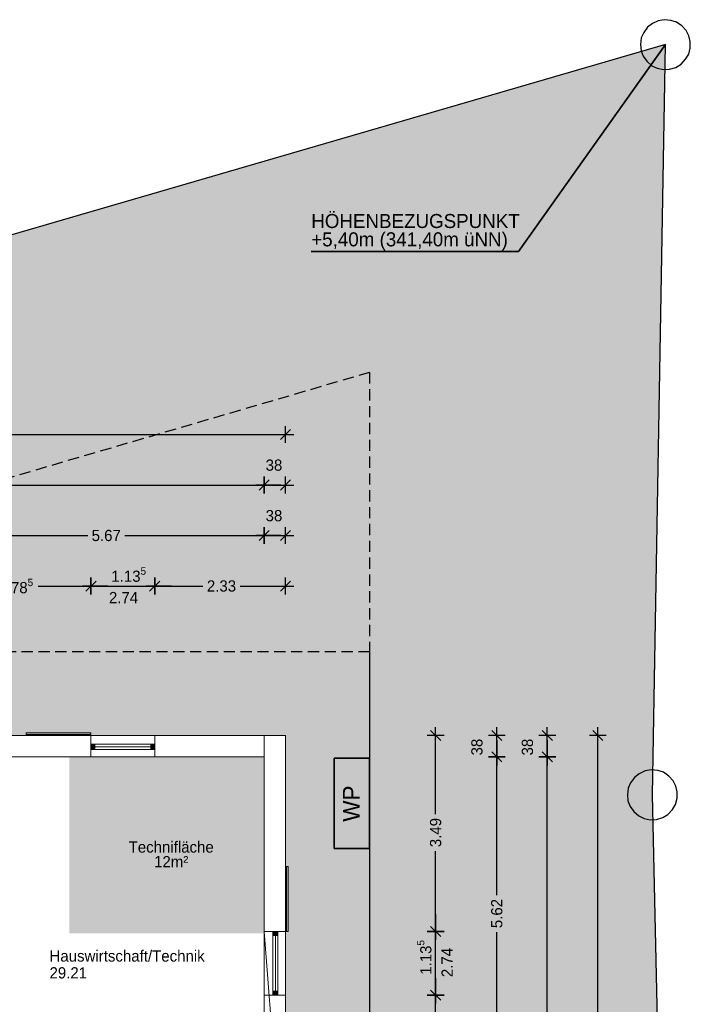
# Model space of a CAD drawing. Header units: metres. Extents: x 148.5 to 180.3, y 14.2 to 59.2.
# Tile 10 of 10: x 168.1 to 180, y 41.7 to 59.2. Entities that reach past the tile are written whole.
import ezdxf

# ---------------------------------------------------------------- set-up
doc = ezdxf.new("R2010")
doc.units = ezdxf.units.M
doc.header["$XCLIPFRAME"] = 2
doc.header["$PDMODE"] = 65
doc.linetypes.add('AUSGEZOGEN', pattern=[0])
doc.linetypes.add('VERDECKT2_S2', pattern=[0.27, 0.2, -0.07])
for name, color, linetype, lineweight in [('Allgemein01', 7, 'AUSGEZOGEN', 13), ('Allgemein03', 7, 'AUSGEZOGEN', 25), ('Design', 7, 'AUSGEZOGEN', 18), ('Fenster', 7, 'AUSGEZOGEN', 13), ('Fensterbank', 7, 'AUSGEZOGEN', 13), ('Möblierung', 7, 'AUSGEZOGEN', 13), ('Pfosten_ Stützen', 7, 'AUSGEZOGEN', 13), ('Standard', 7, 'AUSGEZOGEN', 25), ('Verschattung', 7, 'AUSGEZOGEN', 13), ('Wand Holz tragend', 7, 'AUSGEZOGEN', 13)]:
    doc.layers.add(name, color=color, linetype=linetype, lineweight=lineweight)
doc.styles.add('ARIAL', font='arial.ttf')
doc.styles.add('Posterama Text Light', font='txt')
doc.dimstyles.new('DIMSTYLE_10', dxfattribs={"dimtxt": 0.2, "dimasz": 0.3, "dimexe": 0, "dimexo": 1e-06, "dimgap": 0.1, "dimtad": 2, "dimdec": 3, "dimrnd": 0.005, "dimzin": 0, "dimdsep": 46, "dimtxsty": 'Posterama Text Light', "dimblk1": 'ALL_ML_STRICH', "dimblk2": 'ALL_ML_STRICH', "dimsah": 1, "dimcen": 0, "dimse1": 1, "dimse2": 1, "dimclrd": 7, "dimclre": 7, "dimclrt": 7, "dimadec": 0, "dimazin": 0, "dimtfac": 1, "dimtdec": 0, "dimtix": 1, "dimtmove": 2, "dimatfit": 3, "dimfxl": 0, "dimtzin": 0, "dimlwd": 0, "dimlwe": 25, "dimarcsym": 0})
doc.dimstyles.new('DIMSTYLE_2', dxfattribs={"dimtxt": 0.2, "dimasz": 0.3, "dimexe": 0, "dimexo": 1e-06, "dimgap": 0.1, "dimtad": 0, "dimdec": 3, "dimrnd": 0.005, "dimzin": 0, "dimdsep": 46, "dimtxsty": 'Posterama Text Light', "dimblk1": 'ALL_ML_STRICH', "dimblk2": 'ALL_ML_STRICH', "dimsah": 1, "dimcen": 0, "dimse1": 1, "dimse2": 1, "dimclrd": 7, "dimclre": 7, "dimclrt": 7, "dimadec": 0, "dimazin": 0, "dimtfac": 1, "dimtdec": 0, "dimtix": 1, "dimtmove": 2, "dimatfit": 3, "dimfxl": 0, "dimtzin": 0, "dimlwd": 0, "dimlwe": 25, "dimarcsym": 0})
doc.dimstyles.new('DIMSTYLE_3', dxfattribs={"dimtxt": 0.2, "dimasz": 0.3, "dimexe": 0, "dimexo": 1e-06, "dimgap": 0.1, "dimtad": 0, "dimdec": 3, "dimrnd": 0.005, "dimzin": 0, "dimdsep": 46, "dimtxsty": 'Posterama Text Light', "dimblk1": 'ALL_ML_STRICH', "dimblk2": 'ALL_ML_STRICH', "dimsah": 1, "dimcen": 0, "dimse1": 1, "dimse2": 1, "dimclrd": 7, "dimclre": 7, "dimclrt": 7, "dimadec": 0, "dimazin": 0, "dimtfac": 1, "dimtdec": 0, "dimtix": 1, "dimtmove": 2, "dimatfit": 3, "dimfxl": 0, "dimtzin": 0, "dimlwd": 0, "dimlwe": 25, "dimarcsym": 0})
doc.dimstyles.new('DIMSTYLE_4', dxfattribs={"dimtxt": 0.2, "dimasz": 0.3, "dimexe": 0, "dimexo": 1e-06, "dimgap": 0.1, "dimtad": 0, "dimrnd": 0.005, "dimzin": 0, "dimdsep": 46, "dimtxsty": 'Posterama Text Light', "dimblk1": 'ALL_ML_STRICH', "dimblk2": 'ALL_ML_STRICH', "dimsah": 1, "dimcen": 0, "dimse1": 1, "dimse2": 1, "dimclrd": 7, "dimclre": 7, "dimclrt": 7, "dimadec": 0, "dimazin": 0, "dimtfac": 1, "dimtdec": 0, "dimtix": 1, "dimtmove": 2, "dimatfit": 3, "dimfxl": 0, "dimtzin": 0, "dimlwd": 0, "dimlwe": 25, "dimarcsym": 0})
doc.dimstyles.new('DIMSTYLE_6', dxfattribs={"dimtxt": 0.2, "dimasz": 0.3, "dimexe": 0, "dimexo": 1e-06, "dimgap": 0.1, "dimtad": 0, "dimrnd": 0.005, "dimzin": 0, "dimdsep": 46, "dimtxsty": 'Posterama Text Light', "dimblk1": 'ALL_ML_STRICH', "dimblk2": 'ALL_ML_STRICH', "dimsah": 1, "dimcen": 0, "dimse1": 1, "dimse2": 1, "dimclrd": 7, "dimclre": 7, "dimclrt": 7, "dimadec": 0, "dimazin": 0, "dimtfac": 1, "dimtdec": 0, "dimtix": 1, "dimtmove": 2, "dimatfit": 3, "dimfxl": 0, "dimtzin": 0, "dimlwd": 0, "dimlwe": 25, "dimarcsym": 0})
doc.dimstyles.new('DIMSTYLE_7', dxfattribs={"dimtxt": 0.2, "dimasz": 0.3, "dimexe": 0, "dimexo": 1e-06, "dimgap": 0.1, "dimtad": 2, "dimdec": 1, "dimlfac": 100, "dimrnd": 0.5, "dimzin": 0, "dimdsep": 46, "dimtxsty": 'Posterama Text Light', "dimblk1": 'ALL_ML_STRICH', "dimblk2": 'ALL_ML_STRICH', "dimsah": 1, "dimcen": 0, "dimse1": 1, "dimse2": 1, "dimclrd": 7, "dimclre": 7, "dimclrt": 7, "dimadec": 0, "dimazin": 0, "dimtfac": 1, "dimtdec": 0, "dimtix": 1, "dimtmove": 2, "dimatfit": 3, "dimfxl": 0, "dimtvp": 1.2, "dimtzin": 0, "dimlwd": 0, "dimlwe": 25, "dimarcsym": 0})
picture_1 = doc.add_image_def('image2.jpg', size_in_pixel=(256, 256))

# ---------------------------------------------------------------- blocks, each defined once
blk = doc.blocks.new('ALL_ML_STRICH')
at = {"color": 0, "linetype": 'ByBlock', "lineweight": -2}
for p, q in [((-1, 0), (0.5, 0)), ((-0.3, -0.3), (0.3, 0.3)), ((0, -0.5), (0, 0.5))]:
    blk.add_line(p, q, dxfattribs=at)
blk = doc.blocks.new('*D6')
at = {"layer": 'DEFPOINTS', "color": 7, "linetype": 'AUSGEZOGEN', "lineweight": 25}
for p in [(172.798, 46.485), (172.798, 28.482), (178.363, 28.482)]:
    blk.add_point(p, dxfattribs=at)
at = {"layer": 'Standard', "color": 7, "linetype": 'AUSGEZOGEN', "lineweight": -2}
for p, q in [((178.363, 37.982), (178.363, 46.485)), ((178.363, 28.482), (178.363, 37.042))]:
    blk.add_line(p, q, dxfattribs=at)
at = {"layer": 'Standard', "color": 7, "linetype": 'AUSGEZOGEN', "lineweight": 25, "xscale": 0.3, "yscale": 0.3, "zscale": 0.3}
for p, rotation in [((178.363, 46.485), 90), ((178.363, 28.482), 270)]:
    blk.add_blockref('ALL_ML_STRICH', p, dxfattribs=dict(at, rotation=rotation))
at = {"layer": 'Standard', "color": 7, "linetype": 'AUSGEZOGEN', "lineweight": 25, "insert": (178.363, 37.512), "char_height": 0.2, "width": 1.2, "attachment_point": 5, "rotation": 90, "style": 'Posterama Text Light'}
blk.add_mtext('\\A1;{\\A1;{18.00\\H0.132000;\\S5^ ;}}', dxfattribs=at)
blk = doc.blocks.new('*D8')
at = {"layer": 'DEFPOINTS', "color": 7, "linetype": 'AUSGEZOGEN', "lineweight": 25}
for p in [(158.798, 51.849), (158.798, 46.485), (172.798, 46.485)]:
    blk.add_point(p, dxfattribs=at)
at = {"layer": 'Standard', "color": 7, "linetype": 'AUSGEZOGEN', "lineweight": -2}
for p, q in [((158.798, 51.849), (165.41, 51.849)), ((166.21, 51.849), (172.798, 51.849))]:
    blk.add_line(p, q, dxfattribs=at)
at = {"layer": 'Standard', "color": 7, "linetype": 'AUSGEZOGEN', "lineweight": 25, "xscale": 0.3, "yscale": 0.3, "zscale": 0.3, "rotation": 180}
blk.add_blockref('ALL_ML_STRICH', (158.798, 51.849), dxfattribs=at)
at = {"layer": 'Standard', "color": 7, "linetype": 'AUSGEZOGEN', "lineweight": 25, "xscale": 0.3, "yscale": 0.3, "zscale": 0.3}
blk.add_blockref('ALL_ML_STRICH', (172.798, 51.849), dxfattribs=at)
at = {"layer": 'Standard', "color": 7, "linetype": 'AUSGEZOGEN', "lineweight": 25, "insert": (165.81, 51.849), "char_height": 0.2, "width": 1, "attachment_point": 5, "style": 'Posterama Text Light'}
blk.add_mtext('\\A1;{\\A1;{14.00\\H0.132000;\\S^ ;}}', dxfattribs=at)
blk = doc.blocks.new('*D10')
at = {"layer": 'DEFPOINTS', "color": 7, "linetype": 'AUSGEZOGEN', "lineweight": 25}
for p in [(159.178, 50.949), (159.178, 46.105), (172.418, 46.105)]:
    blk.add_point(p, dxfattribs=at)
at = {"layer": 'Standard', "color": 7, "linetype": 'AUSGEZOGEN', "lineweight": -2}
for p, q in [((159.178, 50.949), (165.443, 50.949)), ((166.243, 50.949), (172.418, 50.949))]:
    blk.add_line(p, q, dxfattribs=at)
at = {"layer": 'Standard', "color": 7, "linetype": 'AUSGEZOGEN', "lineweight": 25, "xscale": 0.3, "yscale": 0.3, "zscale": 0.3, "rotation": 180}
blk.add_blockref('ALL_ML_STRICH', (159.178, 50.949), dxfattribs=at)
at = {"layer": 'Standard', "color": 7, "linetype": 'AUSGEZOGEN', "lineweight": 25, "xscale": 0.3, "yscale": 0.3, "zscale": 0.3}
blk.add_blockref('ALL_ML_STRICH', (172.418, 50.949), dxfattribs=at)
at = {"layer": 'Standard', "color": 7, "linetype": 'AUSGEZOGEN', "lineweight": 25, "insert": (165.843, 50.949), "char_height": 0.2, "width": 1, "attachment_point": 5, "style": 'Posterama Text Light'}
blk.add_mtext('\\A1;{\\A1;{13.24\\H0.132000;\\S^ ;}}', dxfattribs=at)
blk = doc.blocks.new('*D11')
at = {"layer": 'DEFPOINTS', "color": 7, "linetype": 'AUSGEZOGEN', "lineweight": 25}
for p in [(172.418, 50.949), (172.798, 46.485), (172.418, 46.105)]:
    blk.add_point(p, dxfattribs=at)
at = {"layer": 'Standard', "color": 7, "linetype": 'AUSGEZOGEN', "lineweight": -2}
blk.add_line((172.418, 50.949), (172.798, 50.949), dxfattribs=at)
at = {"layer": 'Standard', "color": 7, "linetype": 'AUSGEZOGEN', "lineweight": 25, "xscale": 0.3, "yscale": 0.3, "zscale": 0.3, "rotation": 180}
blk.add_blockref('ALL_ML_STRICH', (172.418, 50.949), dxfattribs=at)
at = {"layer": 'Standard', "color": 7, "linetype": 'AUSGEZOGEN', "lineweight": 25, "xscale": 0.3, "yscale": 0.3, "zscale": 0.3}
blk.add_blockref('ALL_ML_STRICH', (172.798, 50.949), dxfattribs=at)
at = {"layer": 'Standard', "color": 7, "linetype": 'AUSGEZOGEN', "lineweight": 25, "insert": (172.593, 51.302), "char_height": 0.2, "width": 0.8, "attachment_point": 5, "style": 'Posterama Text Light'}
blk.add_mtext('\\A1;{\\A1;{38\\H0.132000;\\S^ ;}}', dxfattribs=at)
blk = doc.blocks.new('*D19')
at = {"layer": 'DEFPOINTS', "color": 7, "linetype": 'AUSGEZOGEN', "lineweight": 25}
for p in [(166.548, 49.149), (166.548, 46.485), (169.333, 46.485)]:
    blk.add_point(p, dxfattribs=at)
at = {"layer": 'Standard', "color": 7, "linetype": 'AUSGEZOGEN', "lineweight": -2}
for p, q in [((166.548, 49.149), (167.593, 49.149)), ((168.393, 49.149), (169.333, 49.149))]:
    blk.add_line(p, q, dxfattribs=at)
at = {"layer": 'Standard', "color": 7, "linetype": 'AUSGEZOGEN', "lineweight": 25, "xscale": 0.3, "yscale": 0.3, "zscale": 0.3, "rotation": 180}
blk.add_blockref('ALL_ML_STRICH', (166.548, 49.149), dxfattribs=at)
at = {"layer": 'Standard', "color": 7, "linetype": 'AUSGEZOGEN', "lineweight": 25, "xscale": 0.3, "yscale": 0.3, "zscale": 0.3}
blk.add_blockref('ALL_ML_STRICH', (169.333, 49.149), dxfattribs=at)
at = {"layer": 'Standard', "color": 7, "linetype": 'AUSGEZOGEN', "lineweight": 25, "insert": (167.993, 49.149), "char_height": 0.2, "width": 1, "attachment_point": 5, "style": 'Posterama Text Light'}
blk.add_mtext('\\A1;{\\A1;{2.78\\H0.132000;\\S5^ ;}}', dxfattribs=at)
blk = doc.blocks.new('*D20')
at = {"layer": 'DEFPOINTS', "color": 7, "linetype": 'AUSGEZOGEN', "lineweight": 25}
for p in [(169.333, 49.149), (169.333, 46.485), (170.468, 46.485)]:
    blk.add_point(p, dxfattribs=at)
at = {"layer": 'Standard', "color": 7, "linetype": 'AUSGEZOGEN', "lineweight": -2}
blk.add_line((169.333, 49.149), (170.468, 49.149), dxfattribs=at)
at = {"layer": 'Standard', "color": 7, "linetype": 'AUSGEZOGEN', "lineweight": 25, "xscale": 0.3, "yscale": 0.3, "zscale": 0.3, "rotation": 180}
blk.add_blockref('ALL_ML_STRICH', (169.333, 49.149), dxfattribs=at)
at = {"layer": 'Standard', "color": 7, "linetype": 'AUSGEZOGEN', "lineweight": 25, "xscale": 0.3, "yscale": 0.3, "zscale": 0.3}
blk.add_blockref('ALL_ML_STRICH', (170.468, 49.149), dxfattribs=at)
at = {"layer": 'Standard', "color": 7, "linetype": 'AUSGEZOGEN', "lineweight": 25, "insert": (170.005, 49.352), "char_height": 0.2, "width": 1, "attachment_point": 5, "style": 'Posterama Text Light'}
blk.add_mtext('\\A1;{\\A1;{1.13\\H0.132000;\\S5^ ;}}', dxfattribs=at)
at = {"layer": 'Standard', "color": 7, "linetype": 'AUSGEZOGEN', "lineweight": 25, "insert": (169.653, 49.044), "char_height": 0.2, "width": 0.01, "attachment_point": 1, "line_spacing_factor": 0.60241, "style": 'Posterama Text Light'}
blk.add_mtext('\\A1;{2.74\\H0.132000;\\S^ ;}', dxfattribs=at)
blk = doc.blocks.new('*D21')
at = {"layer": 'DEFPOINTS', "color": 7, "linetype": 'AUSGEZOGEN', "lineweight": 25}
for p in [(170.468, 49.149), (170.468, 46.485), (172.798, 46.485)]:
    blk.add_point(p, dxfattribs=at)
at = {"layer": 'Standard', "color": 7, "linetype": 'AUSGEZOGEN', "lineweight": -2}
for p, q in [((170.468, 49.149), (171.328, 49.149)), ((171.988, 49.149), (172.798, 49.149))]:
    blk.add_line(p, q, dxfattribs=at)
at = {"layer": 'Standard', "color": 7, "linetype": 'AUSGEZOGEN', "lineweight": 25, "xscale": 0.3, "yscale": 0.3, "zscale": 0.3, "rotation": 180}
blk.add_blockref('ALL_ML_STRICH', (170.468, 49.149), dxfattribs=at)
at = {"layer": 'Standard', "color": 7, "linetype": 'AUSGEZOGEN', "lineweight": 25, "xscale": 0.3, "yscale": 0.3, "zscale": 0.3}
blk.add_blockref('ALL_ML_STRICH', (172.798, 49.149), dxfattribs=at)
at = {"layer": 'Standard', "color": 7, "linetype": 'AUSGEZOGEN', "lineweight": 25, "insert": (171.658, 49.149), "char_height": 0.2, "width": 0.8, "attachment_point": 5, "style": 'Posterama Text Light'}
blk.add_mtext('\\A1;{\\A1;{2.33\\H0.132000;\\S^ ;}}', dxfattribs=at)
blk = doc.blocks.new('*D23')
at = {"layer": 'DEFPOINTS', "color": 7, "linetype": 'AUSGEZOGEN', "lineweight": 25}
for p in [(172.418, 46.105), (172.418, 28.862), (177.463, 28.862)]:
    blk.add_point(p, dxfattribs=at)
at = {"layer": 'Standard', "color": 7, "linetype": 'AUSGEZOGEN', "lineweight": -2}
for p, q in [((177.463, 38.032), (177.463, 46.105)), ((177.463, 28.862), (177.463, 37.092))]:
    blk.add_line(p, q, dxfattribs=at)
at = {"layer": 'Standard', "color": 7, "linetype": 'AUSGEZOGEN', "lineweight": 25, "xscale": 0.3, "yscale": 0.3, "zscale": 0.3}
for p, rotation in [((177.463, 46.105), 90), ((177.463, 28.862), 270)]:
    blk.add_blockref('ALL_ML_STRICH', p, dxfattribs=dict(at, rotation=rotation))
at = {"layer": 'Standard', "color": 7, "linetype": 'AUSGEZOGEN', "lineweight": 25, "insert": (177.463, 37.562), "char_height": 0.2, "width": 1.2, "attachment_point": 5, "rotation": 90, "style": 'Posterama Text Light'}
blk.add_mtext('\\A1;{\\A1;{17.24\\H0.132000;\\S5^ ;}}', dxfattribs=at)
blk = doc.blocks.new('*D24')
at = {"layer": 'DEFPOINTS', "color": 7, "linetype": 'AUSGEZOGEN', "lineweight": 25}
for p in [(172.798, 46.485), (172.418, 46.105), (177.463, 46.105)]:
    blk.add_point(p, dxfattribs=at)
at = {"layer": 'Standard', "color": 7, "linetype": 'AUSGEZOGEN', "lineweight": -2}
blk.add_line((177.463, 46.105), (177.463, 46.485), dxfattribs=at)
at = {"layer": 'Standard', "color": 7, "linetype": 'AUSGEZOGEN', "lineweight": 25, "xscale": 0.3, "yscale": 0.3, "zscale": 0.3}
for p, rotation in [((177.463, 46.485), 90), ((177.463, 46.105), 270)]:
    blk.add_blockref('ALL_ML_STRICH', p, dxfattribs=dict(at, rotation=rotation))
at = {"layer": 'Standard', "color": 7, "linetype": 'AUSGEZOGEN', "lineweight": 25, "insert": (177.11, 46.28), "char_height": 0.2, "width": 0.8, "attachment_point": 5, "rotation": 90, "style": 'Posterama Text Light'}
blk.add_mtext('\\A1;{\\A1;{38\\H0.132000;\\S^ ;}}', dxfattribs=at)
blk = doc.blocks.new('*D46')
at = {"layer": 'DEFPOINTS', "color": 7, "linetype": 'AUSGEZOGEN', "lineweight": 25}
for p in [(172.798, 41.862), (172.798, 38.194), (175.474, 38.194)]:
    blk.add_point(p, dxfattribs=at)
at = {"layer": 'Standard', "color": 7, "linetype": 'AUSGEZOGEN', "lineweight": -2}
for p, q in [((175.474, 40.462), (175.474, 41.862)), ((175.474, 38.194), (175.474, 39.662))]:
    blk.add_line(p, q, dxfattribs=at)
at = {"layer": 'Standard', "color": 7, "linetype": 'AUSGEZOGEN', "lineweight": 25, "xscale": 0.3, "yscale": 0.3, "zscale": 0.3}
for p, rotation in [((175.474, 41.862), 90), ((175.474, 38.194), 270)]:
    blk.add_blockref('ALL_ML_STRICH', p, dxfattribs=dict(at, rotation=rotation))
at = {"layer": 'Standard', "color": 7, "linetype": 'AUSGEZOGEN', "lineweight": 25, "insert": (175.474, 40.062), "char_height": 0.2, "width": 1, "attachment_point": 5, "rotation": 90, "style": 'Posterama Text Light'}
blk.add_mtext('\\A1;{\\A1;{3.66\\H0.132000;\\S5^ ;}}', dxfattribs=at)
blk = doc.blocks.new('*D47')
at = {"layer": 'DEFPOINTS', "color": 7, "linetype": 'AUSGEZOGEN', "lineweight": 25}
for p in [(172.798, 42.997), (172.798, 41.862), (175.474, 41.862)]:
    blk.add_point(p, dxfattribs=at)
at = {"layer": 'Standard', "color": 7, "linetype": 'AUSGEZOGEN', "lineweight": -2}
blk.add_line((175.474, 41.862), (175.474, 42.997), dxfattribs=at)
at = {"layer": 'Standard', "color": 7, "linetype": 'AUSGEZOGEN', "lineweight": 25, "xscale": 0.3, "yscale": 0.3, "zscale": 0.3}
for p, rotation in [((175.474, 42.997), 90), ((175.474, 41.862), 270)]:
    blk.add_blockref('ALL_ML_STRICH', p, dxfattribs=dict(at, rotation=rotation))
at = {"layer": 'Standard', "color": 7, "linetype": 'AUSGEZOGEN', "lineweight": 25, "insert": (175.271, 42.534), "char_height": 0.2, "width": 1, "attachment_point": 5, "rotation": 90, "style": 'Posterama Text Light'}
blk.add_mtext('\\A1;{\\A1;{1.13\\H0.132000;\\S5^ ;}}', dxfattribs=at)
at = {"layer": 'Standard', "color": 7, "linetype": 'AUSGEZOGEN', "lineweight": 25, "insert": (175.578, 42.182), "char_height": 0.2, "width": 0.01, "attachment_point": 1, "rotation": 90, "line_spacing_factor": 0.60241, "style": 'Posterama Text Light'}
blk.add_mtext('\\A1;{2.74\\H0.132000;\\S^ ;}', dxfattribs=at)
blk = doc.blocks.new('*D48')
at = {"layer": 'DEFPOINTS', "color": 7, "linetype": 'AUSGEZOGEN', "lineweight": 25}
for p in [(172.798, 46.485), (172.798, 42.997), (175.474, 42.997)]:
    blk.add_point(p, dxfattribs=at)
at = {"layer": 'Standard', "color": 7, "linetype": 'AUSGEZOGEN', "lineweight": -2}
for p, q in [((175.474, 45.087), (175.474, 46.485)), ((175.474, 42.997), (175.474, 44.427))]:
    blk.add_line(p, q, dxfattribs=at)
at = {"layer": 'Standard', "color": 7, "linetype": 'AUSGEZOGEN', "lineweight": 25, "xscale": 0.3, "yscale": 0.3, "zscale": 0.3}
for p, rotation in [((175.474, 46.485), 90), ((175.474, 42.997), 270)]:
    blk.add_blockref('ALL_ML_STRICH', p, dxfattribs=dict(at, rotation=rotation))
at = {"layer": 'Standard', "color": 7, "linetype": 'AUSGEZOGEN', "lineweight": 25, "insert": (175.474, 44.757), "char_height": 0.2, "width": 0.8, "attachment_point": 5, "rotation": 90, "style": 'Posterama Text Light'}
blk.add_mtext('\\A1;{\\A1;{3.49\\H0.132000;\\S^ ;}}', dxfattribs=at)
blk = doc.blocks.new('*D64')
at = {"layer": 'DEFPOINTS', "color": 7, "linetype": 'AUSGEZOGEN', "lineweight": 25}
for p in [(172.418, 46.105), (172.418, 40.485), (176.563, 40.485)]:
    blk.add_point(p, dxfattribs=at)
at = {"layer": 'Standard', "color": 7, "linetype": 'AUSGEZOGEN', "lineweight": -2}
for p, q in [((176.563, 43.645), (176.563, 46.105)), ((176.563, 40.485), (176.563, 42.985))]:
    blk.add_line(p, q, dxfattribs=at)
at = {"layer": 'Standard', "color": 7, "linetype": 'AUSGEZOGEN', "lineweight": 25, "xscale": 0.3, "yscale": 0.3, "zscale": 0.3}
for p, rotation in [((176.563, 46.105), 90), ((176.563, 40.485), 270)]:
    blk.add_blockref('ALL_ML_STRICH', p, dxfattribs=dict(at, rotation=rotation))
at = {"layer": 'Standard', "color": 7, "linetype": 'AUSGEZOGEN', "lineweight": 25, "insert": (176.563, 43.315), "char_height": 0.2, "width": 0.8, "attachment_point": 5, "rotation": 90, "style": 'Posterama Text Light'}
blk.add_mtext('\\A1;{\\A1;{5.62\\H0.132000;\\S^ ;}}', dxfattribs=at)
blk = doc.blocks.new('*D65')
at = {"layer": 'DEFPOINTS', "color": 7, "linetype": 'AUSGEZOGEN', "lineweight": 25}
for p in [(172.798, 46.485), (172.418, 46.105), (176.563, 46.105)]:
    blk.add_point(p, dxfattribs=at)
at = {"layer": 'Standard', "color": 7, "linetype": 'AUSGEZOGEN', "lineweight": -2}
blk.add_line((176.563, 46.105), (176.563, 46.485), dxfattribs=at)
at = {"layer": 'Standard', "color": 7, "linetype": 'AUSGEZOGEN', "lineweight": 25, "xscale": 0.3, "yscale": 0.3, "zscale": 0.3}
for p, rotation in [((176.563, 46.485), 90), ((176.563, 46.105), 270)]:
    blk.add_blockref('ALL_ML_STRICH', p, dxfattribs=dict(at, rotation=rotation))
at = {"layer": 'Standard', "color": 7, "linetype": 'AUSGEZOGEN', "lineweight": 25, "insert": (176.21, 46.28), "char_height": 0.2, "width": 0.8, "attachment_point": 5, "rotation": 90, "style": 'Posterama Text Light'}
blk.add_mtext('\\A1;{\\A1;{38\\H0.132000;\\S^ ;}}', dxfattribs=at)
blk = doc.blocks.new('*D78')
at = {"layer": 'DEFPOINTS', "color": 7, "linetype": 'AUSGEZOGEN', "lineweight": 25}
for p in [(166.748, 50.049), (166.748, 46.105), (172.418, 46.105)]:
    blk.add_point(p, dxfattribs=at)
at = {"layer": 'Standard', "color": 7, "linetype": 'AUSGEZOGEN', "lineweight": -2}
for p, q in [((166.748, 50.049), (169.275, 50.049)), ((169.935, 50.049), (172.418, 50.049))]:
    blk.add_line(p, q, dxfattribs=at)
at = {"layer": 'Standard', "color": 7, "linetype": 'AUSGEZOGEN', "lineweight": 25, "xscale": 0.3, "yscale": 0.3, "zscale": 0.3, "rotation": 180}
blk.add_blockref('ALL_ML_STRICH', (166.748, 50.049), dxfattribs=at)
at = {"layer": 'Standard', "color": 7, "linetype": 'AUSGEZOGEN', "lineweight": 25, "xscale": 0.3, "yscale": 0.3, "zscale": 0.3}
blk.add_blockref('ALL_ML_STRICH', (172.418, 50.049), dxfattribs=at)
at = {"layer": 'Standard', "color": 7, "linetype": 'AUSGEZOGEN', "lineweight": 25, "insert": (169.605, 50.049), "char_height": 0.2, "width": 0.8, "attachment_point": 5, "style": 'Posterama Text Light'}
blk.add_mtext('\\A1;{\\A1;{5.67\\H0.132000;\\S^ ;}}', dxfattribs=at)
blk = doc.blocks.new('*D79')
at = {"layer": 'DEFPOINTS', "color": 7, "linetype": 'AUSGEZOGEN', "lineweight": 25}
for p in [(172.418, 50.049), (172.798, 46.485), (172.418, 46.105)]:
    blk.add_point(p, dxfattribs=at)
at = {"layer": 'Standard', "color": 7, "linetype": 'AUSGEZOGEN', "lineweight": -2}
blk.add_line((172.418, 50.049), (172.798, 50.049), dxfattribs=at)
at = {"layer": 'Standard', "color": 7, "linetype": 'AUSGEZOGEN', "lineweight": 25, "xscale": 0.3, "yscale": 0.3, "zscale": 0.3, "rotation": 180}
blk.add_blockref('ALL_ML_STRICH', (172.418, 50.049), dxfattribs=at)
at = {"layer": 'Standard', "color": 7, "linetype": 'AUSGEZOGEN', "lineweight": 25, "xscale": 0.3, "yscale": 0.3, "zscale": 0.3}
blk.add_blockref('ALL_ML_STRICH', (172.798, 50.049), dxfattribs=at)
at = {"layer": 'Standard', "color": 7, "linetype": 'AUSGEZOGEN', "lineweight": 25, "insert": (172.593, 50.402), "char_height": 0.2, "width": 0.8, "attachment_point": 5, "style": 'Posterama Text Light'}
blk.add_mtext('\\A1;{\\A1;{38\\H0.132000;\\S^ ;}}', dxfattribs=at)

msp = doc.modelspace()

# ---------------------------------------------------------------- hatches: boundary and pattern name
at = {"layer": 'Design', "linetype": 'AUSGEZOGEN', "lineweight": 25}
msp.add_hatch(color=254, dxfattribs=at).paths.add_polyline_path([(172.4178, 46.1048), (168.9463, 46.1048), (168.9463, 42.9648), (172.4178, 42.9648)])
at = {"layer": 'Design', "linetype": 'AUSGEZOGEN', "lineweight": 35}
msp.add_hatch(color=253, dxfattribs=at).paths.add_polyline_path([(173.6638, 44.4759), (174.2978, 44.4759), (174.2978, 46.0835), (173.6638, 46.0835)])
at = {"layer": 'Fenster'}
for points in [[(169.4028, 46.3298), (169.3328, 46.3298), (169.3328, 46.2378), (169.4028, 46.2378)], [(170.4678, 46.3298), (170.3978, 46.3298), (170.3978, 46.2378), (170.4678, 46.2378)], [(172.5728, 42.9967), (172.5728, 42.9267), (172.6648, 42.9267), (172.6648, 42.9967)], [(172.5728, 41.9317), (172.5728, 41.8617), (172.6648, 41.8617), (172.6648, 41.9317)]]:
    msp.add_hatch(color=9, dxfattribs=at).paths.add_polyline_path(points, flags=0)
at = {"layer": 'Standard', "linetype": 'AUSGEZOGEN', "lineweight": 25}
for points in [[(179.1705, 58.5872), (179.2375, 58.4994), (179.3244, 58.419), (179.4198, 58.3759), (179.5313, 58.35), (179.5601, 58.352), (179.5678, 58.7935), (179.1397, 58.669)], [(165.7978, 46.4848), (172.7978, 46.4848), (172.7978, 36.0972), (174.2978, 36.0972), (174.2978, 47.9848), (165.7978, 47.9848)], [(179.3143, 45.8729), (179.2078, 45.8553), (179.1026, 45.8044), (179.0147, 45.7373), (178.948, 45.6443), (178.9048, 45.5489), (178.8926, 45.4312), (178.9002, 45.321), (178.9376, 45.2219), (179.0046, 45.1341), (179.0914, 45.0537), (179.1869, 45.0106), (179.2984, 44.9847), (179.3446, 44.9879), (179.3348, 45.4282), (179.3425, 45.8699)]]:
    msp.add_hatch(color=254, dxfattribs=at).paths.add_polyline_path(points)
h = msp.add_hatch(color=254, dxfattribs=at)
h.paths.add_polyline_path([(179.4043, 23.0387), (179.4475, 23.1341), (179.5142, 23.2271), (179.602, 23.2942), (179.7072, 23.3451), (179.8244, 23.3644), (179.3446, 44.9879), (179.2984, 44.9847), (179.1869, 45.0106), (179.0914, 45.0537), (179.0046, 45.1341), (178.9376, 45.2219), (178.9002, 45.321), (178.8926, 45.4312), (178.9048, 45.5489), (178.948, 45.6443), (179.0147, 45.7373), (179.1026, 45.8044), (179.2078, 45.8553), (179.3427, 45.8775), (179.5599, 58.3434), (179.4198, 58.3759), (179.3244, 58.419), (179.2375, 58.4994), (179.1705, 58.5872), (179.1397, 58.669), (150.1298, 50.2292), (150.1483, 50.1596), (150.146, 50.0456), (150.1202, 49.9341), (150.0634, 49.8448), (149.983, 49.758), (149.8915, 49.7009), (149.7788, 49.6697), (149.7254, 49.666), (150.4396, 34.3228), (150.5574, 34.3106), (150.6591, 34.2811), (150.7521, 34.2143), (150.829, 34.1302), (150.8762, 34.0349), (150.9036, 33.9322), (150.9014, 33.8182), (150.8755, 33.7067), (150.8187, 33.6174), (150.7383, 33.5306), (150.6468, 33.4735), (150.5341, 33.4423), (150.4811, 33.4386), (151.3483, 15.0772), (151.4664, 15.0649), (151.568, 15.0354), (151.661, 14.9686), (151.738, 14.8845), (151.8007, 14.758), (179.401, 22.7919), (179.3921, 22.921)])
h.paths.add_polyline_path([(156.4808, 44.9441), (157.2978, 44.9441), (157.2978, 47.9848), (174.2978, 47.9848), (174.2978, 26.9819), (170.4678, 26.9819), (170.4678, 23.1569), (156.4808, 23.1569)], flags=16)

# ---------------------------------------------------------------- linework, layer by layer
at = {"layer": 'Allgemein01', "color": 5, "linetype": 'VERDECKT2_S2', "lineweight": 25}
msp.add_line((174.2978, 52.9559), (155.3455, 47.4082), dxfattribs=at)
at = {"layer": 'Allgemein01', "color": 52, "linetype": 'AUSGEZOGEN', "lineweight": 13}
msp.add_line((172.4178, 28.8619), (172.4178, 46.1048), dxfattribs=at)
at = {"layer": 'Allgemein01', "color": 7, "linetype": 'VERDECKT2_S2', "lineweight": 25}
msp.add_lwpolyline([(157.2978, 47.9848), (174.2978, 47.9848), (174.2978, 26.9819), (157.2978, 26.9819), (157.2978, 47.9848)], close=True, dxfattribs=at)
at = {"layer": 'Allgemein03', "color": 7, "linetype": 'AUSGEZOGEN', "lineweight": 35}
for p, q in [((173.6638, 46.0835), (174.2978, 46.0835)), ((173.6638, 44.4759), (173.6638, 46.0835)), ((174.2978, 46.0835), (174.2978, 44.4759)), ((174.2978, 44.4759), (173.6638, 44.4759))]:
    msp.add_line(p, q, dxfattribs=at)
at = {"layer": 'Fenster'}
for points in [[(169.4028, 46.3298), (169.3328, 46.3298), (169.3328, 46.2378), (169.4028, 46.2378), (169.4028, 46.3298)], [(170.3978, 46.3298), (169.4028, 46.3298), (169.4028, 46.2378), (170.3978, 46.2378), (170.3978, 46.3298)], [(170.4678, 46.3298), (170.3978, 46.3298), (170.3978, 46.2378), (170.4678, 46.2378), (170.4678, 46.3298)], [(172.5728, 42.9967), (172.5728, 42.9267), (172.6648, 42.9267), (172.6648, 42.9967), (172.5728, 42.9967)], [(172.5728, 42.9267), (172.5728, 41.9317), (172.6648, 41.9317), (172.6648, 42.9267), (172.5728, 42.9267)], [(172.5728, 41.9317), (172.5728, 41.8617), (172.6648, 41.8617), (172.6648, 41.9317), (172.5728, 41.9317)]]:
    msp.add_lwpolyline(points, close=True, dxfattribs=at)
for points in [[(170.3978, 46.2838, 0.07), (169.4028, 46.2838, 0.07), (169.4028, 46.2838, 2.67), (170.3978, 46.2838, 2.67)], [(172.6188, 42.9267, 0.07), (172.6188, 41.9317, 0.07), (172.6188, 41.9317, 2.67), (172.6188, 42.9267, 2.67)]]:
    msp.add_3dface(points, dxfattribs=at)
at = {"layer": 'Fensterbank', "color": 7, "linetype": 'AUSGEZOGEN', "lineweight": 18}
for p, q in [((170.4678, 46.4848), (169.3328, 46.4848)), ((170.4678, 46.1048), (169.3328, 46.1048)), ((172.7978, 41.8617), (172.7978, 42.9967)), ((172.7978, 41.8617), (172.7978, 42.9967))]:
    msp.add_line(p, q, dxfattribs=at)
at = {"layer": 'Möblierung', "color": 5, "linetype": 'VERDECKT2_S2', "lineweight": 25}
msp.add_line((174.2978, 52.9559), (174.2978, 23.1195), dxfattribs=at)
at = {"layer": 'Pfosten_ Stützen', "color": 7, "linetype": 'AUSGEZOGEN', "lineweight": 35}
msp.add_lwpolyline([(173.2576, 55.1101), (176.9493, 55.1101), (179.5678, 58.7935)], dxfattribs=at)
at = {"layer": 'Standard', "color": 7, "linetype": 'AUSGEZOGEN', "lineweight": 25}
for points in [[(179.9837, 58.9503), (179.9364, 59.0456), (179.8595, 59.1297), (179.7665, 59.1964), (179.6649, 59.226), (179.5472, 59.2382), (179.4407, 59.2206), (179.3355, 59.1697), (179.2477, 59.1027), (179.1809, 59.0096), (179.1377, 58.9142), (179.1256, 58.7965), (179.1332, 58.6863), (179.1705, 58.5872), (179.2375, 58.4994), (179.3244, 58.419), (179.4198, 58.3759), (179.5313, 58.35), (179.6416, 58.3576), (179.7542, 58.3888), (179.8458, 58.4459), (179.9262, 58.5328), (179.983, 58.622), (180.0088, 58.7336), (180.0111, 58.8475), (179.9837, 58.9503)], [(179.7507, 45.585), (179.7035, 45.6803), (179.6266, 45.7644), (179.5336, 45.8311), (179.432, 45.8607), (179.3143, 45.8729), (179.2078, 45.8553), (179.1026, 45.8044), (179.0147, 45.7373), (178.948, 45.6443), (178.9048, 45.5489), (178.8926, 45.4312), (178.9002, 45.321), (178.9376, 45.2219), (179.0046, 45.1341), (179.0914, 45.0537), (179.1869, 45.0106), (179.2984, 44.9847), (179.4086, 44.9923), (179.5213, 45.0235), (179.6129, 45.0806), (179.6932, 45.1675), (179.7501, 45.2567), (179.7759, 45.3683), (179.7782, 45.4822), (179.7507, 45.585)]]:
    msp.add_lwpolyline(points, close=True, dxfattribs=at)
msp.add_lwpolyline([(179.8343, 22.918), (179.3348, 45.4282), (179.5678, 58.7935), (149.705, 50.1056)], dxfattribs=at)
at = {"layer": 'Verschattung'}
for points in [[(168.1778, 46.5348), (169.3328, 46.5348), (169.3328, 46.5048), (168.1778, 46.5048), (168.1778, 46.5348)], [(172.8478, 44.1517), (172.8478, 42.9967), (172.8178, 42.9967), (172.8178, 44.1517), (172.8478, 44.1517)]]:
    msp.add_lwpolyline(points, close=True, dxfattribs=at)

# ---------------------------------------------------------------- texts
at = {"layer": 'Pfosten_ Stützen', "color": 1, "linetype": 'AUSGEZOGEN', "lineweight": 35, "insert": (173.2576, 55.7768), "char_height": 0.25, "width": 3.810546, "attachment_point": 1, "line_spacing_factor": 0.783133, "style": 'ARIAL'}
msp.add_mtext('\\A1;{\\fPosterama Text Light|i0|b0;\\H0.250000;\\W1.000000;\\C1;HÖHENBEZUGSPUNKT}\\P{\\fPosterama Text Light|i0|b0;\\H0.250000;\\W1.000000;\\C7;+5,40m (341,40m üNN)}\\P', dxfattribs=at)
at = {"layer": 'Pfosten_ Stützen', "color": 7, "linetype": 'AUSGEZOGEN', "lineweight": 35, "insert": (174.1223, 45.2733), "char_height": 0.3, "width": 0.815, "attachment_point": 8, "rotation": 90, "style": 'Posterama Text Light'}
msp.add_mtext('\\A1;{\\fPosterama Text Light|i0|b0;\\H0.300000;\\W1.000000;\\C7;WP}\\P', dxfattribs=at)
at = {"layer": 'Pfosten_ Stützen', "color": 7, "linetype": 'AUSGEZOGEN', "lineweight": 25, "insert": (170.762, 44.6004), "char_height": 0.2, "width": 1.743431, "attachment_point": 2, "line_spacing_factor": 0.783133, "style": 'ARIAL'}
msp.add_mtext('\\A1;{\\fPosterama Text Light|i0|b0;\\H0.200000;\\W1.000000;\\C7;Technifläche}\\P{\\fPosterama Text Light|i0|b0;\\H0.200000;\\W1.000000;\\C7;12m²}\\P', dxfattribs=at)
at = {"layer": 'Wand Holz tragend', "color": 7, "linetype": 'AUSGEZOGEN', "lineweight": 25, "char_height": 0.2, "attachment_point": 1}
for s, insert, width, style in [('}\\P', (169.3998, 43.9507), 0.068443, 'ARIAL'), ('\\A1;{\\fPosterama Text Light|i0|b0;\\H0.200000;\\W1.000000;\\C7;Hauswirtschaft/Technik}\\P', (168.594, 42.6593), 3.11, 'Posterama Text Light'), ('\\A1;{\\fPosterama Text Light|i0|b0;\\H0.200000;\\W1.000000;\\C7;29.21}\\P', (168.594, 42.359), 0.706667, 'Posterama Text Light')]:
    msp.add_mtext(s, dxfattribs=dict(at, insert=insert, width=width, style=style))

# ---------------------------------------------------------------- dimensions: what is measured, and where the dimension line sits
at = {"layer": 'Standard', "color": 7, "linetype": 'AUSGEZOGEN', "lineweight": 25}
for base, p1, p2, dimstyle, picture, middle in [((172.7978, 51.8487), (158.7978, 46.4848), (172.7978, 46.4848), 'DIMSTYLE_4', '*D8', (165.8096, 51.8487)), ((172.7978, 50.9487), (172.4178, 46.1048), (172.7978, 46.4848), 'DIMSTYLE_7', '*D11', (172.5932, 51.3015)), ((172.4178, 50.9487), (159.1778, 46.1048), (172.4178, 46.1048), 'DIMSTYLE_6', '*D10', (165.8434, 50.9487)), ((172.7978, 50.0487), (172.4178, 46.1048), (172.7978, 46.4848), 'DIMSTYLE_7', '*D79', (172.5932, 50.4015)), ((172.4178, 50.0487), (166.7478, 46.1048), (172.4178, 46.1048), 'DIMSTYLE_6', '*D78', (169.6047, 50.0487)), ((169.3328, 49.1487), (166.5478, 46.4848), (169.3328, 46.4848), 'DIMSTYLE_3', '*D19', (167.9935, 49.1487)), ((172.7978, 49.1487), (170.4678, 46.4848), (172.7978, 46.4848), 'DIMSTYLE_6', '*D21', (171.6577, 49.1487))]:
    dim = msp.add_linear_dim(base=base, p1=p1, p2=p2, dimstyle=dimstyle, override={"dimpost": '<>', "dimclrd": 7, "dimclre": 7, "dimclrt": 7, "dimlwd": 0, "dimlwe": 25}, dxfattribs=at)
    dim.commit()
    dim.dimension.update_dxf_attribs({"geometry": picture, "text_midpoint": middle, "dimtype": 160})
dim = msp.add_linear_dim(base=(170.4678, 49.1487), p1=(169.3328, 46.4848), p2=(170.4678, 46.4848), text='<>\\X\\A1;{2.74\\H0.132000;\\S^ ;}', dimstyle='DIMSTYLE_10', override={"dimpost": '<>', "dimclrd": 7, "dimclre": 7, "dimclrt": 7, "dimlwd": 0, "dimlwe": 25}, dxfattribs=at)
dim.commit()
dim.dimension.update_dxf_attribs({"geometry": '*D20', "text_midpoint": (170.0049, 49.3515), "dimtype": 160})
for base, p1, p2, dimstyle, picture, middle in [((177.4632, 46.4848), (172.4178, 46.1048), (172.7978, 46.4848), 'DIMSTYLE_7', '*D24', (177.1104, 46.2803)), ((176.5632, 46.4848), (172.4178, 46.1048), (172.7978, 46.4848), 'DIMSTYLE_7', '*D65', (176.2104, 46.2803)), ((178.3632, 46.4848), (172.7978, 28.4819), (172.7978, 46.4848), 'DIMSTYLE_2', '*D6', (178.3632, 37.5121)), ((175.4738, 46.4848), (172.7978, 42.9967), (172.7978, 46.4848), 'DIMSTYLE_6', '*D48', (175.4738, 44.7574)), ((177.4632, 46.1048), (172.4178, 28.8619), (172.4178, 46.1048), 'DIMSTYLE_3', '*D23', (177.4632, 37.5615)), ((176.5632, 46.1048), (172.4178, 40.4848), (172.4178, 46.1048), 'DIMSTYLE_6', '*D64', (176.5632, 43.3155)), ((175.4738, 41.8617), (172.7978, 38.1944), (172.7978, 41.8617), 'DIMSTYLE_3', '*D46', (175.4738, 40.0623))]:
    dim = msp.add_linear_dim(base=base, p1=p1, p2=p2, angle=90, dimstyle=dimstyle, override={"dimpost": '<>', "dimclrd": 7, "dimclre": 7, "dimclrt": 7, "dimlwd": 0, "dimlwe": 25}, dxfattribs=at)
    dim.commit()
    dim.dimension.update_dxf_attribs({"geometry": picture, "text_midpoint": middle, "dimtype": 160})
dim = msp.add_linear_dim(base=(175.4738, 42.9967), p1=(172.7978, 41.8617), p2=(172.7978, 42.9967), angle=90, text='<>\\X\\A1;{2.74\\H0.132000;\\S^ ;}', dimstyle='DIMSTYLE_10', override={"dimpost": '<>', "dimclrd": 7, "dimclre": 7, "dimclrt": 7, "dimlwd": 0, "dimlwe": 25}, dxfattribs=at)
dim.commit()
dim.dimension.update_dxf_attribs({"geometry": '*D47', "text_midpoint": (175.271, 42.5339), "dimtype": 160})

# ---------------------------------------------------------------- pictures from other files: only their frames are drawn
at = {"layer": 'Wand Holz tragend', "lineweight": 18}
image = msp.add_image(picture_1, insert=(172.4178, 46.4848), size_in_units=(2.56, 2.56), rotation=-180, dxfattribs=at)
image.set_boundary_path([(308, 255.5), (566.5, 255.5), (566.5, 217.5), (308, 217.5), (308, 255.5), (-0.5, 255.5), (194.5, 255.5), (194.5, 217.5), (-0.5, 217.5), (-0.5, 255.5), (308, 255.5)])
image.dxf.flags = 15
image = msp.add_image(picture_1, insert=(172.7978, 28.4819), size_in_units=(2.56, 2.56), rotation=90, dxfattribs=at)
image.set_boundary_path([(230, 255.5), (601.642, 255.5), (601.642, 217.5), (230, 217.5), (230, 255.5), (970.746, 255.5), (1337.48, 255.5), (1337.48, 217.5), (970.746, 217.5), (970.746, 255.5), (1450.98, 217.5), (1450.98, 255.5), (1799.786, 255.5), (1799.786, 217.5), (1450.98, 217.5), (857.246, 217.5), (715.142, 217.5), (715.142, 255.5), (857.246, 255.5), (857.246, 217.5), (-0.5, 255.5), (116.5, 255.5), (116.5, 217.5), (-0.5, 217.5), (-0.5, 255.5), (1181.786, 243.6), (1181.786, 227.6), (1197.786, 227.6), (1197.786, 243.6), (1181.786, 243.6), (584.786, 243.6), (584.786, 227.6), (600.786, 227.6), (600.786, 243.6), (584.786, 243.6), (1181.786, 243.6), (-0.5, 255.5), (857.246, 217.5), (1450.98, 217.5), (970.746, 255.5), (230, 255.5)])
image.dxf.flags = 15

doc.saveas('drawing.dxf')
